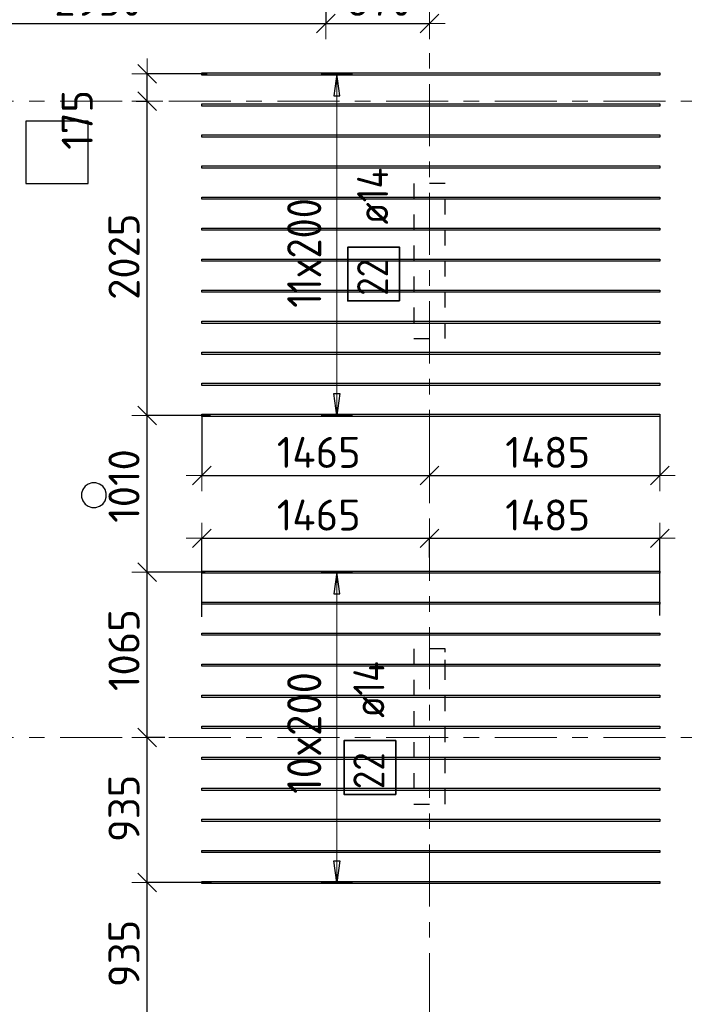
# Model space of a CAD drawing. Header units: metres. Extents: x -38 to 97, y -15 to 21.
# Tile 21 of 256: x 25.81 to 30.09, y 1.58 to 7.92. Entities that reach past the tile are written whole.
import ezdxf

# ---------------------------------------------------------------- set-up
doc = ezdxf.new("R2010")
doc.units = ezdxf.units.M
doc.header["$PDMODE"] = 65
for name, pattern in [('______11', [0.5, 0.4, -0.05, 0, -0.05]), ('______2', [0.0405, 0.03, -0.0105]), ('______5', [1.1, 0.8, -0.1, 0.1, -0.1])]:
    doc.linetypes.add(name, pattern=pattern)
for name, color, linetype, lineweight in [('XR$2$Осевая линия (1)', 7, '______5', 13), ('XR$6$Перекрытие (1)', 7, 'Continuous', 35), ('XR$6$Размерная линия (1)', 7, 'Continuous', 13)]:
    doc.layers.add(name, color=color, linetype=linetype, lineweight=lineweight)
doc.layers.add('XR$6$Арм.стержн.Доп. Арм верхн.зоны Х', color=7, linetype='Continuous', lineweight=35, true_color=0x8c8cff)
doc.layers.add('XR$7$Стена_ бетон несущ.', color=7, linetype='Continuous', lineweight=70, true_color=0xb4b496)
doc.styles.add('ISOCPEUR', font='txt')
doc.dimstyles.new('DIMSTYLE_3', dxfattribs={"dimtxt": 0.2, "dimasz": 0.2, "dimexe": 0, "dimexo": 0, "dimgap": 0.1, "dimtad": 2, "dimdec": 0, "dimlfac": 1000, "dimrnd": 5, "dimzin": 12, "dimdsep": 46, "dimtxsty": 'ISOCPEUR', "dimblk1": 'ALL_ML_STRICH', "dimblk2": 'ALL_ML_STRICH', "dimsah": 1, "dimcen": 0, "dimclrd": 7, "dimclre": 256, "dimclrt": 7, "dimadec": 0, "dimazin": 0, "dimtfac": 1, "dimtdec": 0, "dimtix": 1, "dimtmove": 2, "dimatfit": 3, "dimfxl": 0, "dimtzin": 0, "dimlwd": 0, "dimlwe": -3, "dimarcsym": 0})
doc.dimstyles.new('DIMSTYLE_36', dxfattribs={"dimtxt": 0.2, "dimasz": 0.2, "dimexe": 0, "dimexo": 0, "dimgap": 0.1, "dimtad": 2, "dimdec": 0, "dimlfac": 1000, "dimrnd": 5, "dimzin": 12, "dimdsep": 46, "dimtxsty": 'ISOCPEUR', "dimblk1": 'ALL_ML_STRICH', "dimblk2": 'ALL_ML_STRICH', "dimsah": 1, "dimcen": 0, "dimclrd": 7, "dimclre": 256, "dimclrt": 7, "dimadec": 0, "dimazin": 0, "dimtfac": 1, "dimtdec": 0, "dimtix": 1, "dimtmove": 2, "dimatfit": 3, "dimfxl": 0, "dimtvp": 1.2, "dimtzin": 0, "dimlwd": 0, "dimlwe": -3, "dimarcsym": 0})

# ---------------------------------------------------------------- blocks, each defined once
blk = doc.blocks.new('ALL_ML_STRICH')
at = {"color": 0, "linetype": 'ByBlock', "lineweight": -2}
for p, q in [((0, -0.5), (0, 0.5)), ((-1, 0), (0.5, 0)), ((-0.3, -0.3), (0.3, 0.3))]:
    blk.add_line(p, q, dxfattribs=at)
blk = doc.blocks.new('*D965')
at = {"layer": 'DEFPOINTS', "color": 7, "linetype": 'Continuous', "lineweight": 13, "transparency": 33554687}
for p in [(26.9829, 5.4018), (26.9829, 4.9868), (28.45, 4.9801)]:
    blk.add_point(p, dxfattribs=at)
at = {"layer": 'XR$6$Размерная линия (1)', "color": 9, "linetype": 'Continuous', "lineweight": -2, "true_color": 0xc7c7c7, "transparency": 33554687}
for p, q in [((26.9829, 5.3818), (26.9829, 4.9868)), ((28.45, 5.0001), (28.45, 4.9868))]:
    blk.add_line(p, q, dxfattribs=at)
at = {"layer": 'XR$6$Размерная линия (1)', "color": 7, "linetype": 'Continuous', "lineweight": -2, "transparency": 33554687}
blk.add_line((26.9829, 4.9868), (28.45, 4.9868), dxfattribs=at)
at = {"layer": 'XR$6$Размерная линия (1)', "color": 7, "linetype": 'Continuous', "lineweight": 13, "transparency": 33554687, "xscale": 0.2, "yscale": 0.2, "zscale": 0.2, "rotation": 180}
blk.add_blockref('ALL_ML_STRICH', (26.9829, 4.9868), dxfattribs=at)
at = {"layer": 'XR$6$Размерная линия (1)', "color": 7, "linetype": 'Continuous', "lineweight": 13, "transparency": 33554687, "xscale": 0.2, "yscale": 0.2, "zscale": 0.2}
blk.add_blockref('ALL_ML_STRICH', (28.45, 4.9868), dxfattribs=at)
at = {"layer": 'XR$6$Размерная линия (1)', "color": 7, "linetype": 'Continuous', "lineweight": 13, "transparency": 33554687, "insert": (27.7364, 5.1368), "char_height": 0.2, "width": 0.8, "attachment_point": 5, "style": 'ISOCPEUR'}
blk.add_mtext('\\A1;{1465}', dxfattribs=at)
blk = doc.blocks.new('*D966')
at = {"layer": 'DEFPOINTS', "color": 7, "linetype": 'Continuous', "lineweight": 13, "transparency": 33554687}
for p in [(29.9329, 5.3937), (28.45, 4.9868), (28.45, 4.9801)]:
    blk.add_point(p, dxfattribs=at)
at = {"layer": 'XR$6$Размерная линия (1)', "color": 9, "linetype": 'Continuous', "lineweight": -2, "true_color": 0xc7c7c7, "transparency": 33554687}
for p, q in [((29.9329, 5.3737), (29.9329, 4.9868)), ((28.45, 5.0001), (28.45, 4.9868))]:
    blk.add_line(p, q, dxfattribs=at)
at = {"layer": 'XR$6$Размерная линия (1)', "color": 7, "linetype": 'Continuous', "lineweight": -2, "transparency": 33554687}
blk.add_line((28.45, 4.9868), (29.9329, 4.9868), dxfattribs=at)
at = {"layer": 'XR$6$Размерная линия (1)', "color": 7, "linetype": 'Continuous', "lineweight": 13, "transparency": 33554687, "xscale": 0.2, "yscale": 0.2, "zscale": 0.2, "rotation": 180}
blk.add_blockref('ALL_ML_STRICH', (28.45, 4.9868), dxfattribs=at)
at = {"layer": 'XR$6$Размерная линия (1)', "color": 7, "linetype": 'Continuous', "lineweight": 13, "transparency": 33554687, "xscale": 0.2, "yscale": 0.2, "zscale": 0.2}
blk.add_blockref('ALL_ML_STRICH', (29.9329, 4.9868), dxfattribs=at)
at = {"layer": 'XR$6$Размерная линия (1)', "color": 7, "linetype": 'Continuous', "lineweight": 13, "transparency": 33554687, "insert": (29.2114, 5.1368), "char_height": 0.2, "width": 0.8, "attachment_point": 5, "style": 'ISOCPEUR'}
blk.add_mtext('\\A1;{1485}', dxfattribs=at)
blk = doc.blocks.new('*D967')
at = {"layer": 'DEFPOINTS', "color": 7, "linetype": 'Continuous', "lineweight": 13, "transparency": 33554687}
for p in [(24.8317, 8.2436), (27.7817, 8.1901), (24.8317, 7.8997)]:
    blk.add_point(p, dxfattribs=at)
at = {"layer": 'XR$6$Размерная линия (1)', "color": 9, "linetype": 'Continuous', "lineweight": -2, "true_color": 0xc7c7c7, "transparency": 33554687}
for p, q in [((24.8317, 8.2236), (24.8317, 7.8997)), ((27.7817, 8.1701), (27.7817, 7.8997))]:
    blk.add_line(p, q, dxfattribs=at)
at = {"layer": 'XR$6$Размерная линия (1)', "color": 7, "linetype": 'Continuous', "lineweight": -2, "transparency": 33554687}
blk.add_line((24.8317, 7.8997), (27.7817, 7.8997), dxfattribs=at)
at = {"layer": 'XR$6$Размерная линия (1)', "color": 7, "linetype": 'Continuous', "lineweight": 13, "transparency": 33554687, "xscale": 0.2, "yscale": 0.2, "zscale": 0.2, "rotation": 180}
blk.add_blockref('ALL_ML_STRICH', (24.8317, 7.8997), dxfattribs=at)
at = {"layer": 'XR$6$Размерная линия (1)', "color": 7, "linetype": 'Continuous', "lineweight": 13, "transparency": 33554687, "xscale": 0.2, "yscale": 0.2, "zscale": 0.2}
blk.add_blockref('ALL_ML_STRICH', (27.7817, 7.8997), dxfattribs=at)
at = {"layer": 'XR$6$Размерная линия (1)', "color": 7, "linetype": 'Continuous', "lineweight": 13, "transparency": 33554687, "insert": (26.3167, 8.0497), "char_height": 0.2, "width": 0.8, "attachment_point": 5, "style": 'ISOCPEUR'}
blk.add_mtext('\\A1;{2950}', dxfattribs=at)
blk = doc.blocks.new('*D968')
at = {"layer": 'DEFPOINTS', "color": 7, "linetype": 'Continuous', "lineweight": 13, "transparency": 33554687}
for p in [(27.7817, 8.1901), (27.7817, 7.8997), (28.45, 7.8961)]:
    blk.add_point(p, dxfattribs=at)
at = {"layer": 'XR$6$Размерная линия (1)', "color": 9, "linetype": 'Continuous', "lineweight": -2, "true_color": 0xc7c7c7, "transparency": 33554687}
for p, q in [((27.7817, 8.1701), (27.7817, 7.8997)), ((28.45, 7.8997), (28.45, 7.8997))]:
    blk.add_line(p, q, dxfattribs=at)
at = {"layer": 'XR$6$Размерная линия (1)', "color": 7, "linetype": 'Continuous', "lineweight": -2, "transparency": 33554687}
blk.add_line((27.7817, 7.8997), (28.45, 7.8997), dxfattribs=at)
at = {"layer": 'XR$6$Размерная линия (1)', "color": 7, "linetype": 'Continuous', "lineweight": 13, "transparency": 33554687, "xscale": 0.2, "yscale": 0.2, "zscale": 0.2, "rotation": 180}
blk.add_blockref('ALL_ML_STRICH', (27.7817, 7.8997), dxfattribs=at)
at = {"layer": 'XR$6$Размерная линия (1)', "color": 7, "linetype": 'Continuous', "lineweight": 13, "transparency": 33554687, "xscale": 0.2, "yscale": 0.2, "zscale": 0.2}
blk.add_blockref('ALL_ML_STRICH', (28.45, 7.8997), dxfattribs=at)
at = {"layer": 'XR$6$Размерная линия (1)', "color": 7, "linetype": 'Continuous', "lineweight": 13, "transparency": 33554687, "insert": (28.1258, 8.0497), "char_height": 0.2, "width": 0.6, "attachment_point": 5, "style": 'ISOCPEUR'}
blk.add_mtext('\\A1;{670}', dxfattribs=at)
blk = doc.blocks.new('*D1209')
at = {"layer": 'DEFPOINTS', "color": 7, "linetype": 'Continuous', "lineweight": 13, "transparency": 33554687}
for p in [(26.9829, 4.5829), (28.45, 4.4797), (26.9829, 4.058)]:
    blk.add_point(p, dxfattribs=at)
at = {"layer": 'XR$6$Размерная линия (1)', "color": 9, "linetype": 'Continuous', "lineweight": -2, "true_color": 0xc7c7c7, "transparency": 33554687}
for p, q in [((26.9829, 4.078), (26.9829, 4.5829)), ((28.45, 4.4597), (28.45, 4.5829))]:
    blk.add_line(p, q, dxfattribs=at)
at = {"layer": 'XR$6$Размерная линия (1)', "color": 7, "linetype": 'Continuous', "lineweight": -2, "transparency": 33554687}
blk.add_line((26.9829, 4.5829), (28.45, 4.5829), dxfattribs=at)
at = {"layer": 'XR$6$Размерная линия (1)', "color": 7, "linetype": 'Continuous', "lineweight": 13, "transparency": 33554687, "xscale": 0.2, "yscale": 0.2, "zscale": 0.2, "rotation": 180}
blk.add_blockref('ALL_ML_STRICH', (26.9829, 4.5829), dxfattribs=at)
at = {"layer": 'XR$6$Размерная линия (1)', "color": 7, "linetype": 'Continuous', "lineweight": 13, "transparency": 33554687, "xscale": 0.2, "yscale": 0.2, "zscale": 0.2}
blk.add_blockref('ALL_ML_STRICH', (28.45, 4.5829), dxfattribs=at)
at = {"layer": 'XR$6$Размерная линия (1)', "color": 7, "linetype": 'Continuous', "lineweight": 13, "transparency": 33554687, "insert": (27.7364, 4.7329), "char_height": 0.2, "width": 0.8, "attachment_point": 5, "style": 'ISOCPEUR'}
blk.add_mtext('\\A1;{1465}', dxfattribs=at)
blk = doc.blocks.new('*D1210')
at = {"layer": 'DEFPOINTS', "color": 7, "linetype": 'Continuous', "lineweight": 13, "transparency": 33554687}
for p in [(28.45, 4.5829), (28.45, 4.4797), (29.9329, 4.0661)]:
    blk.add_point(p, dxfattribs=at)
at = {"layer": 'XR$6$Размерная линия (1)', "color": 9, "linetype": 'Continuous', "lineweight": -2, "true_color": 0xc7c7c7, "transparency": 33554687}
for p, q in [((28.45, 4.4597), (28.45, 4.5829)), ((29.9329, 4.0861), (29.9329, 4.5829))]:
    blk.add_line(p, q, dxfattribs=at)
at = {"layer": 'XR$6$Размерная линия (1)', "color": 7, "linetype": 'Continuous', "lineweight": -2, "transparency": 33554687}
blk.add_line((28.45, 4.5829), (29.9329, 4.5829), dxfattribs=at)
at = {"layer": 'XR$6$Размерная линия (1)', "color": 7, "linetype": 'Continuous', "lineweight": 13, "transparency": 33554687, "xscale": 0.2, "yscale": 0.2, "zscale": 0.2, "rotation": 180}
blk.add_blockref('ALL_ML_STRICH', (28.45, 4.5829), dxfattribs=at)
at = {"layer": 'XR$6$Размерная линия (1)', "color": 7, "linetype": 'Continuous', "lineweight": 13, "transparency": 33554687, "xscale": 0.2, "yscale": 0.2, "zscale": 0.2}
blk.add_blockref('ALL_ML_STRICH', (29.9329, 4.5829), dxfattribs=at)
at = {"layer": 'XR$6$Размерная линия (1)', "color": 7, "linetype": 'Continuous', "lineweight": 13, "transparency": 33554687, "insert": (29.2114, 4.7329), "char_height": 0.2, "width": 0.8, "attachment_point": 5, "style": 'ISOCPEUR'}
blk.add_mtext('\\A1;{1485}', dxfattribs=at)
blk = doc.blocks.new('*D1213')
at = {"layer": 'DEFPOINTS', "color": 7, "linetype": 'Continuous', "lineweight": 13, "transparency": 33554687}
for p in [(27.0652, 2.3652), (26.6319, 1.4302), (27.0501, 1.4302)]:
    blk.add_point(p, dxfattribs=at)
at = {"layer": 'XR$6$Размерная линия (1)', "color": 9, "linetype": 'Continuous', "lineweight": -2, "true_color": 0xc7c7c7, "transparency": 33554687}
for p, q in [((27.0452, 2.3652), (26.6319, 2.3652)), ((27.0301, 1.4302), (26.6319, 1.4302))]:
    blk.add_line(p, q, dxfattribs=at)
at = {"layer": 'XR$6$Размерная линия (1)', "color": 7, "linetype": 'Continuous', "lineweight": -2, "transparency": 33554687}
blk.add_line((26.6319, 1.4302), (26.6319, 2.3652), dxfattribs=at)
at = {"layer": 'XR$6$Размерная линия (1)', "color": 7, "linetype": 'Continuous', "lineweight": 13, "transparency": 33554687, "xscale": 0.2, "yscale": 0.2, "zscale": 0.2}
for p, rotation in [((26.6319, 2.3652), 90), ((26.6319, 1.4302), 270)]:
    blk.add_blockref('ALL_ML_STRICH', p, dxfattribs=dict(at, rotation=rotation))
at = {"layer": 'XR$6$Размерная линия (1)', "color": 7, "linetype": 'Continuous', "lineweight": 13, "transparency": 33554687, "insert": (26.4819, 1.9077), "char_height": 0.2, "width": 0.6, "attachment_point": 5, "rotation": 90, "style": 'ISOCPEUR'}
blk.add_mtext('\\A1;{935}', dxfattribs=at)
blk = doc.blocks.new('*D1214')
at = {"layer": 'DEFPOINTS', "color": 7, "linetype": 'Continuous', "lineweight": 13, "transparency": 33554687}
for p in [(26.7651, 3.3), (26.6319, 2.3652), (27.0652, 2.3652)]:
    blk.add_point(p, dxfattribs=at)
at = {"layer": 'XR$6$Размерная линия (1)', "color": 9, "linetype": 'Continuous', "lineweight": -2, "true_color": 0xc7c7c7, "transparency": 33554687}
for p, q in [((26.7451, 3.3), (26.6319, 3.3)), ((27.0452, 2.3652), (26.6319, 2.3652))]:
    blk.add_line(p, q, dxfattribs=at)
at = {"layer": 'XR$6$Размерная линия (1)', "color": 7, "linetype": 'Continuous', "lineweight": -2, "transparency": 33554687}
blk.add_line((26.6319, 2.3652), (26.6319, 3.3), dxfattribs=at)
at = {"layer": 'XR$6$Размерная линия (1)', "color": 7, "linetype": 'Continuous', "lineweight": 13, "transparency": 33554687, "xscale": 0.2, "yscale": 0.2, "zscale": 0.2}
for p, rotation in [((26.6319, 3.3), 90), ((26.6319, 2.3652), 270)]:
    blk.add_blockref('ALL_ML_STRICH', p, dxfattribs=dict(at, rotation=rotation))
at = {"layer": 'XR$6$Размерная линия (1)', "color": 7, "linetype": 'Continuous', "lineweight": 13, "transparency": 33554687, "insert": (26.4819, 2.8426), "char_height": 0.2, "width": 0.6, "attachment_point": 5, "rotation": 90, "style": 'ISOCPEUR'}
blk.add_mtext('\\A1;{935}', dxfattribs=at)
blk = doc.blocks.new('*D1215')
at = {"layer": 'DEFPOINTS', "color": 7, "linetype": 'Continuous', "lineweight": 13, "transparency": 33554687}
for p in [(27.0239, 4.3652), (26.6319, 3.3), (26.7651, 3.3)]:
    blk.add_point(p, dxfattribs=at)
at = {"layer": 'XR$6$Размерная линия (1)', "color": 9, "linetype": 'Continuous', "lineweight": -2, "true_color": 0xc7c7c7, "transparency": 33554687}
for p, q in [((27.0039, 4.3652), (26.6319, 4.3652)), ((26.7451, 3.3), (26.6319, 3.3))]:
    blk.add_line(p, q, dxfattribs=at)
at = {"layer": 'XR$6$Размерная линия (1)', "color": 7, "linetype": 'Continuous', "lineweight": -2, "transparency": 33554687}
blk.add_line((26.6319, 3.3), (26.6319, 4.3652), dxfattribs=at)
at = {"layer": 'XR$6$Размерная линия (1)', "color": 7, "linetype": 'Continuous', "lineweight": 13, "transparency": 33554687, "xscale": 0.2, "yscale": 0.2, "zscale": 0.2}
for p, rotation in [((26.6319, 4.3652), 90), ((26.6319, 3.3), 270)]:
    blk.add_blockref('ALL_ML_STRICH', p, dxfattribs=dict(at, rotation=rotation))
at = {"layer": 'XR$6$Размерная линия (1)', "color": 7, "linetype": 'Continuous', "lineweight": 13, "transparency": 33554687, "insert": (26.4819, 3.8626), "char_height": 0.2, "width": 0.8, "attachment_point": 5, "rotation": 90, "style": 'ISOCPEUR'}
blk.add_mtext('\\A1;{1065}', dxfattribs=at)
blk = doc.blocks.new('*D1216')
at = {"layer": 'DEFPOINTS', "color": 7, "linetype": 'Continuous', "lineweight": 13, "transparency": 33554687}
for p in [(27.0588, 5.3752), (26.6319, 4.3652), (27.0239, 4.3652)]:
    blk.add_point(p, dxfattribs=at)
at = {"layer": 'XR$6$Размерная линия (1)', "color": 9, "linetype": 'Continuous', "lineweight": -2, "true_color": 0xc7c7c7, "transparency": 33554687}
for p, q in [((27.0388, 5.3752), (26.6319, 5.3752)), ((27.0039, 4.3652), (26.6319, 4.3652))]:
    blk.add_line(p, q, dxfattribs=at)
at = {"layer": 'XR$6$Размерная линия (1)', "color": 7, "linetype": 'Continuous', "lineweight": -2, "transparency": 33554687}
blk.add_line((26.6319, 4.3652), (26.6319, 5.3752), dxfattribs=at)
at = {"layer": 'XR$6$Размерная линия (1)', "color": 7, "linetype": 'Continuous', "lineweight": 13, "transparency": 33554687, "xscale": 0.2, "yscale": 0.2, "zscale": 0.2}
for p, rotation in [((26.6319, 5.3752), 90), ((26.6319, 4.3652), 270)]:
    blk.add_blockref('ALL_ML_STRICH', p, dxfattribs=dict(at, rotation=rotation))
at = {"layer": 'XR$6$Размерная линия (1)', "color": 7, "linetype": 'Continuous', "lineweight": 13, "transparency": 33554687, "insert": (26.4819, 4.9202), "char_height": 0.2, "width": 0.8, "attachment_point": 5, "rotation": 90, "style": 'ISOCPEUR'}
blk.add_mtext('\\A1;{1010}', dxfattribs=at)
blk = doc.blocks.new('*D1217')
at = {"layer": 'DEFPOINTS', "color": 7, "linetype": 'Continuous', "lineweight": 13, "transparency": 33554687}
for p in [(26.5401, 7.4), (26.6319, 5.3752), (27.0588, 5.3752)]:
    blk.add_point(p, dxfattribs=at)
at = {"layer": 'XR$6$Размерная линия (1)', "color": 9, "linetype": 'Continuous', "lineweight": -2, "true_color": 0xc7c7c7, "transparency": 33554687}
for p, q in [((26.5601, 7.4), (26.6319, 7.4)), ((27.0388, 5.3752), (26.6319, 5.3752))]:
    blk.add_line(p, q, dxfattribs=at)
at = {"layer": 'XR$6$Размерная линия (1)', "color": 7, "linetype": 'Continuous', "lineweight": -2, "transparency": 33554687}
blk.add_line((26.6319, 5.3752), (26.6319, 7.4), dxfattribs=at)
at = {"layer": 'XR$6$Размерная линия (1)', "color": 7, "linetype": 'Continuous', "lineweight": 13, "transparency": 33554687, "xscale": 0.2, "yscale": 0.2, "zscale": 0.2}
for p, rotation in [((26.6319, 7.4), 90), ((26.6319, 5.3752), 270)]:
    blk.add_blockref('ALL_ML_STRICH', p, dxfattribs=dict(at, rotation=rotation))
at = {"layer": 'XR$6$Размерная линия (1)', "color": 7, "linetype": 'Continuous', "lineweight": 13, "transparency": 33554687, "insert": (26.4819, 6.3976), "char_height": 0.2, "width": 0.8, "attachment_point": 5, "rotation": 90, "style": 'ISOCPEUR'}
blk.add_mtext('\\A1;{2025}', dxfattribs=at)
blk = doc.blocks.new('*D1218')
at = {"layer": 'DEFPOINTS', "color": 7, "linetype": 'Continuous', "lineweight": 13, "transparency": 33554687}
for p in [(27.0383, 7.5752), (26.5401, 7.4), (26.6319, 7.4)]:
    blk.add_point(p, dxfattribs=at)
at = {"layer": 'XR$6$Размерная линия (1)', "color": 9, "linetype": 'Continuous', "lineweight": -2, "true_color": 0xc7c7c7, "transparency": 33554687}
for p, q in [((27.0183, 7.5752), (26.6319, 7.5752)), ((26.5601, 7.4), (26.6319, 7.4))]:
    blk.add_line(p, q, dxfattribs=at)
at = {"layer": 'XR$6$Размерная линия (1)', "color": 7, "linetype": 'Continuous', "lineweight": -2, "transparency": 33554687}
blk.add_line((26.6319, 7.4), (26.6319, 7.5752), dxfattribs=at)
at = {"layer": 'XR$6$Размерная линия (1)', "color": 7, "linetype": 'Continuous', "lineweight": 13, "transparency": 33554687, "xscale": 0.2, "yscale": 0.2, "zscale": 0.2}
for p, rotation in [((26.6319, 7.5752), 90), ((26.6319, 7.4), 270)]:
    blk.add_blockref('ALL_ML_STRICH', p, dxfattribs=dict(at, rotation=rotation))
at = {"layer": 'XR$6$Размерная линия (1)', "color": 7, "linetype": 'Continuous', "lineweight": 13, "transparency": 33554687, "insert": (26.1808, 7.279), "char_height": 0.2, "width": 0.6, "attachment_point": 5, "rotation": 90, "style": 'ISOCPEUR'}
blk.add_mtext('\\A1;{175}', dxfattribs=at)

msp = doc.modelspace()

# ---------------------------------------------------------------- linework, layer by layer
at = {"layer": 'XR$2$Осевая линия (1)', "color": 253, "linetype": '______11', "lineweight": 13, "true_color": 0xa0a0a0, "transparency": 33554687}
for p, q in [((28.45, -3.39), (28.45, 8.92)), ((-2.63, 7.4), (62.6, 7.4)), ((-2.63, 3.3), (62.6, 3.3))]:
    msp.add_line(p, q, dxfattribs=at)
at = {"layer": 'XR$6$Арм.стержн.Доп. Арм верхн.зоны Х', "color": 253, "linetype": 'Continuous', "lineweight": -3, "true_color": 0xa0a0a0, "transparency": 33554687}
for p, q in [((27.853, 7.5752), (27.753, 7.5752)), ((27.853, 7.5752), (27.953, 7.5752)), ((27.853, 5.3752), (27.753, 5.3752)), ((27.853, 5.3752), (27.953, 5.3752)), ((27.853, 4.3652), (27.753, 4.3652)), ((27.853, 4.3652), (27.953, 4.3652)), ((27.853, 2.3652), (27.753, 2.3652)), ((27.853, 2.3652), (27.953, 2.3652))]:
    msp.add_line(p, q, dxfattribs=at)
at = {"layer": 'XR$6$Арм.стержн.Доп. Арм верхн.зоны Х', "color": 7, "linetype": 'Continuous', "lineweight": 25, "transparency": 33554687}
for p, q in [((27.853, 7.5752), (27.833, 7.4352)), ((27.873, 7.4352), (27.853, 7.5752)), ((27.833, 7.4352), (27.873, 7.4352)), ((27.853, 5.3752), (27.833, 5.5152)), ((27.833, 5.5152), (27.873, 5.5152)), ((27.873, 5.5152), (27.853, 5.3752)), ((27.853, 4.3652), (27.833, 4.2252)), ((27.873, 4.2252), (27.853, 4.3652)), ((27.833, 4.2252), (27.873, 4.2252)), ((27.853, 2.3652), (27.833, 2.5052)), ((27.833, 2.5052), (27.873, 2.5052)), ((27.873, 2.5052), (27.853, 2.3652))]:
    msp.add_line(p, q, dxfattribs=at)
at = {"layer": 'XR$6$Арм.стержн.Доп. Арм верхн.зоны Х', "color": 7, "linetype": 'Continuous', "lineweight": 13, "transparency": 33554687}
for p, q in [((27.853, 7.5752), (27.853, 7.5752)), ((27.853, 5.3752), (27.853, 7.5752)), ((27.853, 5.3752), (27.853, 5.3752)), ((27.853, 4.3652), (27.853, 4.3652)), ((27.853, 2.3652), (27.853, 4.3652)), ((27.853, 2.3652), (27.853, 2.3652))]:
    msp.add_line(p, q, dxfattribs=at)
at = {"layer": 'XR$6$Арм.стержн.Доп. Арм верхн.зоны Х', "color": 7, "linetype": 'Continuous', "lineweight": 25, "transparency": 33554687}
for points in [[(29.9329, 7.5682), (26.9829, 7.5682), (26.9829, 7.5822), (29.9329, 7.5822), (29.9329, 7.5682)], [(29.9329, 7.3682), (26.9829, 7.3682), (26.9829, 7.3822), (29.9329, 7.3822), (29.9329, 7.3682)], [(29.9329, 7.1682), (26.9829, 7.1682), (26.9829, 7.1822), (29.9329, 7.1822), (29.9329, 7.1682)], [(29.9329, 6.9682), (26.9829, 6.9682), (26.9829, 6.9822), (29.9329, 6.9822), (29.9329, 6.9682)], [(29.9329, 6.7682), (26.9829, 6.7682), (26.9829, 6.7822), (29.9329, 6.7822), (29.9329, 6.7682)], [(29.9329, 6.5682), (26.9829, 6.5682), (26.9829, 6.5822), (29.9329, 6.5822), (29.9329, 6.5682)], [(29.9329, 6.3682), (26.9829, 6.3682), (26.9829, 6.3822), (29.9329, 6.3822), (29.9329, 6.3682)], [(29.9329, 6.1682), (26.9829, 6.1682), (26.9829, 6.1822), (29.9329, 6.1822), (29.9329, 6.1682)], [(29.9329, 5.9682), (26.9829, 5.9682), (26.9829, 5.9822), (29.9329, 5.9822), (29.9329, 5.9682)], [(29.9329, 5.7682), (26.9829, 5.7682), (26.9829, 5.7822), (29.9329, 5.7822), (29.9329, 5.7682)], [(29.9329, 5.5682), (26.9829, 5.5682), (26.9829, 5.5822), (29.9329, 5.5822), (29.9329, 5.5682)], [(29.9329, 5.3682), (26.9829, 5.3682), (26.9829, 5.3822), (29.9329, 5.3822), (29.9329, 5.3682)], [(29.9329, 4.3582), (26.9829, 4.3582), (26.9829, 4.3722), (29.9329, 4.3722), (29.9329, 4.3582)], [(29.9329, 4.1582), (26.9829, 4.1582), (26.9829, 4.1722), (29.9329, 4.1722), (29.9329, 4.1582)], [(29.9329, 3.9582), (26.9829, 3.9582), (26.9829, 3.9722), (29.9329, 3.9722), (29.9329, 3.9582)], [(29.9329, 3.7582), (26.9829, 3.7582), (26.9829, 3.7722), (29.9329, 3.7722), (29.9329, 3.7582)], [(29.9329, 3.5582), (26.9829, 3.5582), (26.9829, 3.5722), (29.9329, 3.5722), (29.9329, 3.5582)], [(29.9329, 3.3582), (26.9829, 3.3582), (26.9829, 3.3722), (29.9329, 3.3722), (29.9329, 3.3582)], [(29.9329, 3.1582), (26.9829, 3.1582), (26.9829, 3.1722), (29.9329, 3.1722), (29.9329, 3.1582)], [(29.9329, 2.9582), (26.9829, 2.9582), (26.9829, 2.9722), (29.9329, 2.9722), (29.9329, 2.9582)], [(29.9329, 2.7582), (26.9829, 2.7582), (26.9829, 2.7722), (29.9329, 2.7722), (29.9329, 2.7582)], [(29.9329, 2.5582), (26.9829, 2.5582), (26.9829, 2.5722), (29.9329, 2.5722), (29.9329, 2.5582)], [(29.9329, 2.3582), (26.9829, 2.3582), (26.9829, 2.3722), (29.9329, 2.3722), (29.9329, 2.3582)]]:
    msp.add_lwpolyline(points, dxfattribs=at)
at = {"layer": 'XR$6$Арм.стержн.Доп. Арм верхн.зоны Х', "color": 7, "linetype": 'Continuous', "lineweight": 35, "transparency": 33554687}
for points in [[(28.257, 6.1123), (28.257, 6.459), (27.9237, 6.459), (27.9237, 6.1123), (28.257, 6.1123)], [(28.2329, 2.933), (28.2329, 3.2797), (27.8996, 3.2797), (27.8996, 2.933), (28.2329, 2.933)]]:
    msp.add_lwpolyline(points, dxfattribs=at)
at = {"layer": 'XR$6$Перекрытие (1)', "color": 7, "linetype": 'Continuous', "lineweight": 25, "transparency": 33554687}
for p, q in [((25.8501, 7.2702), (25.8501, 6.8702)), ((26.2501, 7.2702), (25.8501, 7.2702)), ((26.2501, 6.8702), (26.2501, 7.2702)), ((25.8501, 6.8702), (26.2501, 6.8702)), ((26.2162, 4.8976), (26.2084, 4.8736)), ((26.231, 4.918), (26.2162, 4.8976)), ((26.2514, 4.9328), (26.231, 4.918)), ((26.2754, 4.9406), (26.2514, 4.9328)), ((26.3006, 4.9406), (26.2754, 4.9406)), ((26.3246, 4.9328), (26.3006, 4.9406)), ((26.3451, 4.918), (26.3246, 4.9328)), ((26.3599, 4.8976), (26.3451, 4.918)), ((26.3677, 4.8736), (26.3599, 4.8976)), ((26.2084, 4.8736), (26.2084, 4.8483)), ((26.2084, 4.8483), (26.2162, 4.8243)), ((26.2162, 4.8243), (26.231, 4.8039)), ((26.3451, 4.8039), (26.3599, 4.8243)), ((26.3599, 4.8243), (26.3677, 4.8483)), ((26.3677, 4.8483), (26.3677, 4.8736)), ((26.231, 4.8039), (26.2514, 4.7891)), ((26.2514, 4.7891), (26.2754, 4.7813)), ((26.2754, 4.7813), (26.3006, 4.7813)), ((26.3006, 4.7813), (26.3246, 4.7891)), ((26.3246, 4.7891), (26.3451, 4.8039))]:
    msp.add_line(p, q, dxfattribs=at)
at = {"layer": 'XR$7$Стена_ бетон несущ.', "color": 253, "linetype": '______2', "lineweight": -3, "true_color": 0xa0a0a0, "transparency": 33554687}
for p, q in [((28.55, 6.87), (28.35, 6.87)), ((28.35, 6.87), (28.35, 5.87)), ((28.55, 5.87), (28.55, 6.87)), ((28.35, 5.87), (28.55, 5.87)), ((28.55, 3.87), (28.35, 3.87)), ((28.35, 3.87), (28.35, 2.87)), ((28.55, 3.85), (28.55, 3.87)), ((28.55, 3.7), (28.55, 3.85)), ((28.55, 2.87), (28.55, 3.7)), ((28.35, 2.87), (28.55, 2.87))]:
    msp.add_line(p, q, dxfattribs=at)

# ---------------------------------------------------------------- texts
at = {"layer": 'XR$6$Арм.стержн.Доп. Арм верхн.зоны Х', "color": 7, "linetype": 'Continuous', "lineweight": 25, "transparency": 33554687, "char_height": 0.2, "attachment_point": 7, "rotation": 90, "style": 'ISOCPEUR'}
for s, insert, width in [('\\W0.89; ø14 ', (28.1837, 6.4923), 0.769432), ('\\W0.87;22', (28.1837, 6.1456), 0.367208), ('\\W0.89; ø14 ', (28.1596, 3.313), 0.769432), ('\\W0.87;22', (28.1596, 2.9664), 0.367208)]:
    msp.add_mtext(s, dxfattribs=dict(at, insert=insert, width=width))
at = {"layer": 'XR$6$Арм.стержн.Доп. Арм верхн.зоны Х', "color": 7, "linetype": 'Continuous', "lineweight": 13, "transparency": 33554687, "char_height": 0.22, "attachment_point": 7, "rotation": 90, "style": 'ISOCPEUR'}
for s, insert, width in [('\\W0.86;11x200', (27.753, 6.0682), 0.930455), ('\\W0.91;10x200', (27.753, 2.9362), 0.979318)]:
    msp.add_mtext(s, dxfattribs=dict(at, insert=insert, width=width))

# ---------------------------------------------------------------- dimensions: what is measured, and where the dimension line sits
at = {"layer": 'XR$6$Размерная линия (1)', "color": 7, "linetype": 'Continuous', "lineweight": 13, "transparency": 33554687}
for base, p1, p2, picture, middle in [((27.7817, 7.8997), (24.8317, 8.2236), (27.7817, 8.1701), '*D967', (26.3167, 8.0497)), ((28.45, 7.8997), (27.7817, 8.1701), (28.45, 7.8997), '*D968', (28.1258, 8.0497)), ((28.45, 4.9868), (26.9829, 5.3818), (28.45, 5.0001), '*D965', (27.7364, 5.1368)), ((29.9329, 4.9868), (28.45, 5.0001), (29.9329, 5.3737), '*D966', (29.2114, 5.1368)), ((28.45, 4.5829), (26.9829, 4.078), (28.45, 4.4597), '*D1209', (27.7364, 4.7329)), ((29.9329, 4.5829), (28.45, 4.4597), (29.9329, 4.0861), '*D1210', (29.2114, 4.7329))]:
    dim = msp.add_linear_dim(base=base, p1=p1, p2=p2, dimstyle='DIMSTYLE_3', override={"dimpost": '<>', "dimclrd": 7, "dimclre": 9, "dimclrt": 7, "dimlwd": 0, "dimlwe": 65533}, dxfattribs=at)
    dim.commit()
    dim.dimension.update_dxf_attribs({"geometry": picture, "text_midpoint": middle, "dimtype": 160})
for base, p1, p2, dimstyle, picture, middle in [((26.6319, 7.5752), (26.5601, 7.4), (27.0183, 7.5752), 'DIMSTYLE_36', '*D1218', (26.1808, 7.279)), ((26.6319, 7.4), (27.0388, 5.3752), (26.5601, 7.4), 'DIMSTYLE_3', '*D1217', (26.4819, 6.3976)), ((26.6319, 5.3752), (27.0039, 4.3652), (27.0388, 5.3752), 'DIMSTYLE_3', '*D1216', (26.4819, 4.9202)), ((26.6319, 4.3652), (26.7451, 3.3), (27.0039, 4.3652), 'DIMSTYLE_3', '*D1215', (26.4819, 3.8626)), ((26.6319, 3.3), (27.0452, 2.3652), (26.7451, 3.3), 'DIMSTYLE_3', '*D1214', (26.4819, 2.8426)), ((26.6319, 2.3652), (27.0301, 1.4302), (27.0452, 2.3652), 'DIMSTYLE_3', '*D1213', (26.4819, 1.9077))]:
    dim = msp.add_linear_dim(base=base, p1=p1, p2=p2, angle=90, dimstyle=dimstyle, override={"dimpost": '<>', "dimclrd": 7, "dimclre": 9, "dimclrt": 7, "dimlwd": 0, "dimlwe": 65533}, dxfattribs=at)
    dim.commit()
    dim.dimension.update_dxf_attribs({"geometry": picture, "text_midpoint": middle, "dimtype": 160})

doc.saveas('drawing.dxf')
